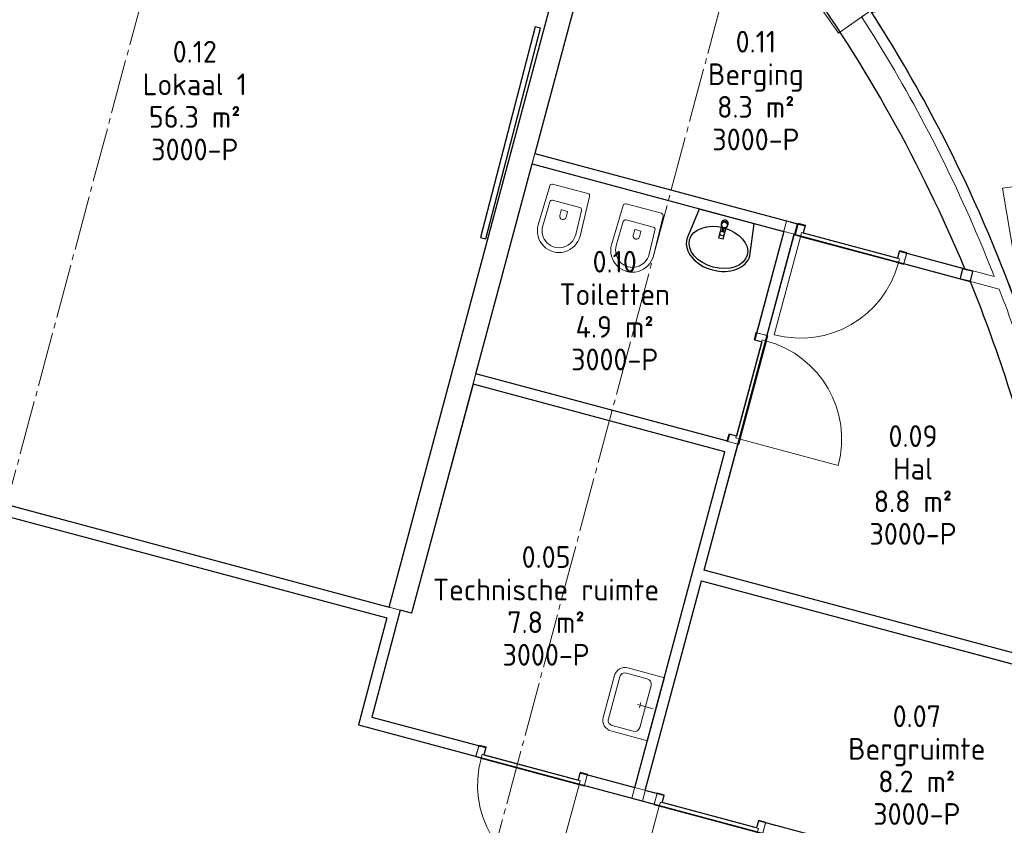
# Model space of a CAD drawing. Header units: millimetres. Extents: x -20518 to 270852, y -121463 to 37725.
# Tile 13 of 33: x 17758 to 26823, y 16885 to 24301. Entities that reach past the tile are written whole.
import ezdxf
from ezdxf.enums import TextEntityAlignment as Align

# ---------------------------------------------------------------- set-up
doc = ezdxf.new("R2010")
doc.units = ezdxf.units.MM
doc.linetypes.add('B0204', pattern=[650, 500, -50, 50, -50])
for name, color, linetype in [('21 Buitenwanden', 3, 'Continuous'), ('22 C Binnenwanden', 2, 'Continuous'), ('22 C Binnenwanden Deuren', 7, 'Continuous'), ('74 Sanitair', 8, 'Continuous'), ('A Stramien', 8, 'Continuous'), ('AL72----_Vaste-gebruikersvoorzieningen', 8, 'Continuous'), ('Info Algemeen', 7, 'Continuous'), ('X-BT$1----_Ruimtegegevens', 7, 'Continuous')]:
    doc.layers.add(name, color=color, linetype=linetype)
doc.layers.add('BL$8-GO--polylijnen', color=10, linetype='Continuous', plot=False)
for name, color, linetype, lineweight in [('X-BT$23A__RuimteElement', 7, 'Continuous', 0), ('X-BT$23F__RuimteElement', 7, 'Continuous', 0), ('X-BT$23m2_RuimteElement', 7, 'Continuous', 0), ('X-BT$23NR__Ruimtenummer', 1, 'Continuous', 0), ('X-BT$23P__Algemeen', 1, 'Continuous', 0)]:
    doc.layers.add(name, color=color, linetype=linetype, lineweight=lineweight)
doc.styles.add('GENERATED_STYLE_2', font='arial.ttf')
doc.styles.add('Isocpeur', font='isocpeur.ttf')

# ---------------------------------------------------------------- blocks, each defined once
blk = doc.blocks.new('Wall_149_1', base_point=(71570.9, 28210.3))
at = {"layer": '22 C Binnenwanden', "linetype": 'Continuous', "lineweight": 0, "flags": 128}
for points in [[(71384.6, 27928.5), (69330.6, 20262.9)], [(71565.2, 27775.7), (71384.6, 27928.5)], [(69537.3, 20207.5), (71565.2, 27775.7)], [(69330.6, 20262.9), (69537.3, 20207.5)]]:
    blk.add_lwpolyline(points, dxfattribs=at)
blk = doc.blocks.new('D1a bi h 16_9')
at = {"layer": '22 C Binnenwanden Deuren', "linetype": 'Continuous', "lineweight": 0}
for p, q in [((-467, 0), (-467, 934)), ((-517, 0), (-450, 0)), ((-517, 0), (-517, -114)), ((-467, 0), (467, 0)), ((-467, -40), (-467, 0)), ((450, 0), (517, 0)), ((467, 0), (467, -40)), ((517, -114), (517, 0)), ((-517, -7), (-517, -107)), ((467, -40), (-467, -40)), ((-450, -40), (-450, -114)), ((450, -40), (450, -114)), ((517, -7), (517, -107)), ((517, -7), (517, -107)), ((-517, -114), (-450, -114)), ((450, -114), (517, -114))]:
    blk.add_line(p, q, dxfattribs=at)
blk.add_arc((-467, 0), 934, 0, 90, dxfattribs=at)
blk = doc.blocks.new('Wall_176_1', base_point=(70568.1, 24468.1))
at = {"layer": '22 C Binnenwanden', "linetype": 'Continuous', "lineweight": 0}
for p, q in [((73070, 23694.2), (73095.8, 23790.8)), ((74068.7, 23426.6), (74094.6, 23523.1)), ((74068.7, 23426.6), (74094.6, 23523.1))]:
    blk.add_line(p, q, dxfattribs=at)
at = {"layer": '22 C Binnenwanden', "linetype": 'Continuous', "lineweight": 0, "flags": 128}
for points in [[(70671.5, 24440.4), (70645.6, 24343.8)], [(73095.8, 23790.8), (70671.5, 24440.4)], [(70645.6, 24343.8), (73070, 23694.2)], [(74901.4, 23307), (74094.6, 23523.1)], [(74068.7, 23426.6), (74946.5, 23191.3)]]:
    blk.add_lwpolyline(points, dxfattribs=at)
at = {"layer": '22 C Binnenwanden', "linetype": 'Continuous', "lineweight": 0}
blk.add_point((74068.7, 23426.6), dxfattribs=at)
at = {"layer": '22 C Binnenwanden Deuren', "linetype": 'Continuous', "lineweight": 0, "xscale": -1, "zscale": 1000, "rotation": 165.0000003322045}
blk.add_blockref('D1a bi h 16_9', (73567.5, 23553.6), dxfattribs=at)
blk = doc.blocks.new('Wall_177_1', base_point=(72231.5, 20604.6))
at = {"layer": '22 C Binnenwanden', "linetype": 'Continuous', "lineweight": 0, "flags": 128}
for points in [[(75869.2, 19631.8), (72231.5, 20604.6)], [(72205.6, 20508), (75884.8, 19524.1)]]:
    blk.add_lwpolyline(points, dxfattribs=at)
blk = doc.blocks.new('D1a bi h 16_10')
at = {"layer": '22 C Binnenwanden Deuren', "linetype": 'Continuous', "lineweight": 0}
for p, q in [((-467, 0), (-467, 934)), ((-517, 0), (-450, 0)), ((-517, 0), (-517, -114)), ((-467, 0), (467, 0)), ((-467, -40), (-467, 0)), ((450, 0), (517, 0)), ((467, 0), (467, -40)), ((517, -114), (517, 0)), ((-517, -7), (-517, -107)), ((467, -40), (-467, -40)), ((-450, -40), (-450, -114)), ((450, -40), (450, -114)), ((517, -7), (517, -107)), ((517, -7), (517, -107)), ((-517, -114), (-450, -114)), ((450, -114), (517, -114))]:
    blk.add_line(p, q, dxfattribs=at)
blk.add_arc((-467, 0), 934, 0, 90, dxfattribs=at)
blk = doc.blocks.new('Wall_178_1', base_point=(73085.2, 23790.6))
at = {"layer": '22 C Binnenwanden', "linetype": 'Continuous', "lineweight": 0}
for p, q in [((72809.9, 22763.3), (72713.3, 22789.2)), ((72809.9, 22763.3), (72713.3, 22789.2)), ((72542.3, 21764.5), (72445.7, 21790.4))]:
    blk.add_line(p, q, dxfattribs=at)
at = {"layer": '22 C Binnenwanden', "linetype": 'Continuous', "lineweight": 0, "flags": 128}
for points in [[(72988.6, 23816.4), (72713.3, 22789.2)], [(72809.9, 22763.3), (73085.2, 23790.6)], [(73085.2, 23790.6), (72988.6, 23816.4)], [(72231.5, 20604.6), (72542.3, 21764.5)], [(72420, 21694.6), (71565.8, 18506.5)], [(71662.4, 18480.6), (72205.6, 20508)], [(71662.4, 18480.6), (71565.8, 18506.5)]]:
    blk.add_lwpolyline(points, dxfattribs=at)
at = {"layer": '22 C Binnenwanden', "linetype": 'Continuous', "lineweight": 0}
blk.add_point((72809.9, 22763.3), dxfattribs=at)
at = {"layer": '22 C Binnenwanden Deuren', "linetype": 'Continuous', "lineweight": 0, "xscale": -0.9999999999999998, "zscale": 1000, "rotation": 255.0000003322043}
blk.add_blockref('D1a bi h 16_10', (72682.9, 22262.1), dxfattribs=at)
blk = doc.blocks.new('Wall_217_1', base_point=(70218.9, 23654))
at = {"flags": 128}
for points in [[(70674.7, 25606.1), (70170.6, 23666.6)], [(70218.9, 23654), (70723.1, 25593.6)], [(70723.1, 25593.6), (70674.7, 25606.1)], [(70170.6, 23666.6), (70218.9, 23654)]]:
    blk.add_lwpolyline(points, dxfattribs=at)
blk = doc.blocks.new('Wall_236_1', base_point=(73400, 26228.5))
at = {"layer": '21 Buitenwanden', "linetype": 'Continuous', "lineweight": 0, "flags": 128}
for points in [[(73400, 26228.5), (73125, 26035.5)], [(73467.3, 25548), (73742.3, 25741.1)]]:
    blk.add_lwpolyline(points, dxfattribs=at)
at = {"layer": '21 Buitenwanden', "linetype": 'Continuous', "lineweight": 0}
for radius in [1395908.8, 1396244.8]:
    blk.add_arc((1215984.7, 828139.9), radius, 215.0627068, 215.0871506, dxfattribs=at)
blk = doc.blocks.new('Wall_258_1', base_point=(65677, 21136.1))
at = {"layer": '22 C Binnenwanden', "linetype": 'Continuous', "lineweight": 0, "flags": 128}
for points in [[(69431.9, 20235.7), (65702.9, 21232.7)], [(65677, 21136.1), (69309.5, 20164.9)]]:
    blk.add_lwpolyline(points, dxfattribs=at)
blk = doc.blocks.new('Wall_264_1', base_point=(69309.5, 20164.9))
at = {"layer": '22 C Binnenwanden', "linetype": 'Continuous', "lineweight": 0, "flags": 128}
for points in [[(69169.7, 19253.1), (69431.9, 20235.7)], [(69309.5, 20164.9), (69047.3, 19182.4)]]:
    blk.add_lwpolyline(points, dxfattribs=at)
blk = doc.blocks.new('D1a bi h 16_21')
at = {"layer": '22 C Binnenwanden Deuren', "linetype": 'Continuous', "lineweight": 0}
for p, q in [((-467, 0), (-467, 934)), ((-517, 0), (-450, 0)), ((-517, 0), (-517, -114)), ((-467, 0), (467, 0)), ((-467, -40), (-467, 0)), ((450, 0), (517, 0)), ((467, 0), (467, -40)), ((517, -114), (517, 0)), ((-517, -7), (-517, -107)), ((467, -40), (-467, -40)), ((-450, -40), (-450, -114)), ((450, -40), (450, -114)), ((517, -7), (517, -107)), ((517, -7), (517, -107)), ((-517, -114), (-450, -114)), ((450, -114), (517, -114))]:
    blk.add_line(p, q, dxfattribs=at)
blk.add_arc((-467, 0), 934, 0, 90, dxfattribs=at)
blk = doc.blocks.new('Wall_265_1', base_point=(71609.4, 18494.8))
at = {"layer": '22 C Binnenwanden', "linetype": 'Continuous', "lineweight": 0}
for p, q in [((71770.4, 18451.5), (71796.4, 18548.1)), ((72769, 18183.3), (72795, 18279.8)), ((72769, 18183.3), (72795, 18279.8))]:
    blk.add_line(p, q, dxfattribs=at)
at = {"layer": '22 C Binnenwanden', "linetype": 'Continuous', "lineweight": 0, "flags": 128}
for points in [[(71796.4, 18548.1), (71635.4, 18591.4)], [(71609.4, 18494.8), (71770.4, 18451.5)], [(72884.5, 18255.8), (72795, 18279.8)], [(72769, 18183.3), (72858.6, 18159.2)]]:
    blk.add_lwpolyline(points, dxfattribs=at)
at = {"layer": '22 C Binnenwanden', "linetype": 'Continuous', "lineweight": 0}
blk.add_point((72769, 18183.3), dxfattribs=at)
at = {"layer": '22 C Binnenwanden Deuren', "linetype": 'Continuous', "lineweight": 0, "xscale": -1, "zscale": 1000, "rotation": 164.9626391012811}
blk.add_blockref('D1a bi h 16_21', (72267.9, 18310.6), dxfattribs=at)
blk = doc.blocks.new('D1a bi h 16_22')
at = {"layer": '22 C Binnenwanden Deuren', "linetype": 'Continuous', "lineweight": 0}
for p, q in [((-467, 0), (-467, 934)), ((-517, 0), (-450, 0)), ((-517, 0), (-517, -114)), ((-467, 0), (467, 0)), ((-467, -40), (-467, 0)), ((450, 0), (517, 0)), ((467, 0), (467, -40)), ((517, -114), (517, 0)), ((-517, -7), (-517, -107)), ((467, -40), (-467, -40)), ((-450, -40), (-450, -114)), ((450, -40), (450, -114)), ((517, -7), (517, -107)), ((517, -7), (517, -107)), ((-517, -114), (-450, -114)), ((450, -114), (517, -114))]:
    blk.add_line(p, q, dxfattribs=at)
blk.add_arc((-467, 0), 934, 0, 90, dxfattribs=at)
blk = doc.blocks.new('Wall_266_1', base_point=(69047.3, 19182.4))
at = {"layer": '22 C Binnenwanden', "linetype": 'Continuous', "lineweight": 0}
for p, q in [((70129.7, 18891.9), (70155.7, 18988.5)), ((70129.7, 18891.9), (70155.7, 18988.5)), ((71128.4, 18623.9), (71154.3, 18720.5))]:
    blk.add_line(p, q, dxfattribs=at)
at = {"layer": '22 C Binnenwanden', "linetype": 'Continuous', "lineweight": 0, "flags": 128}
for points in [[(70155.7, 18988.5), (69169.7, 19253.1)], [(69047.3, 19182.4), (70129.7, 18891.9)], [(71635.4, 18591.4), (71154.3, 18720.5)], [(71128.4, 18623.9), (71609.4, 18494.8)]]:
    blk.add_lwpolyline(points, dxfattribs=at)
at = {"layer": '22 C Binnenwanden', "linetype": 'Continuous', "lineweight": 0}
blk.add_point((70129.7, 18891.9), dxfattribs=at)
at = {"layer": '22 C Binnenwanden Deuren', "linetype": 'Continuous', "lineweight": 0, "zscale": 1000, "rotation": 164.9766998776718}
blk.add_blockref('D1a bi h 16_22', (70627.2, 18751.1), dxfattribs=at)
blk = doc.blocks.new('Wall_289_1', base_point=(69998.8, 22343.4))
at = {"layer": '22 C Binnenwanden', "linetype": 'Continuous', "lineweight": 0, "flags": 128}
for points in [[(70102.2, 22315.7), (70128.1, 22412.3)], [(72445.9, 21791.2), (70128.1, 22412.3)], [(70102.2, 22315.7), (72420, 21694.6)]]:
    blk.add_lwpolyline(points, dxfattribs=at)
blk = doc.blocks.new('Wall_518_1', base_point=(74849.9, 23697.7))
at = {"layer": '22 C Binnenwanden', "linetype": 'Continuous', "lineweight": 0, "flags": 128}
blk.add_lwpolyline([(73762.4, 25753.2), (73678.4, 25699)], dxfattribs=at)
at = {"layer": '22 C Binnenwanden', "linetype": 'Continuous', "lineweight": 0}
for radius, start in [(13427.8, 22.91307), (13327.8, 22.91313)]:
    blk.add_arc((62481.5, 18469.8), radius, start, 32.84822, dxfattribs=at)
blk = doc.blocks.new('D2a bi h 16_2')
at = {"layer": '22 C Binnenwanden Deuren', "linetype": 'Continuous', "lineweight": 0}
for p, q in [((-1369.8, 0), (-2734.4, 119.4)), ((1369.8, 0), (2734.4, 119.4)), ((-1430, 0), (-1352.8, 0)), ((-1430, 0), (-1419.8, -114)), ((-1369.8, 0), (1369.8, 0)), ((-1369.8, -40), (-1369.8, 0)), ((0, 0), (0, -40)), ((1352.8, 0), (1430, 0)), ((1369.8, 0), (1369.8, -40)), ((1419.8, -114), (1430, 0)), ((-1429.9, -0.9), (-1421, -100.5)), ((1369.8, -40), (-1369.8, -40)), ((-1352.8, -40), (-1352.8, -114)), ((1352.8, -40), (1352.8, -114)), ((1429.9, -0.9), (1421, -100.5)), ((-1421, -100.5), (-1419.8, -114)), ((-1419.8, -114), (-1352.8, -114)), ((1352.8, -114), (1419.8, -114)), ((1421, -100.5), (1419.8, -114))]:
    blk.add_line(p, q, dxfattribs=at)
for centre, start, end in [((-1369.8, 0), 0, 175), ((1369.8, 0), 5, 180)]:
    blk.add_arc(centre, 1369.8, start, end, dxfattribs=at)
blk = doc.blocks.new('Wall_520_1', base_point=(75915.6, 19980.4))
at = {"layer": '22 C Binnenwanden', "linetype": 'Continuous', "lineweight": 0}
for p, q in [((75080.6, 22790.6), (75093.4, 22795.1)), ((75093.4, 22795.1), (75080.6, 22790.6)), ((75187.6, 22828.6), (75093.4, 22795.1)), ((75790.7, 20041.2), (75804, 20043.4)), ((75804, 20043.4), (75790.7, 20041.2)), ((75902.7, 20059.7), (75804, 20043.4))]:
    blk.add_line(p, q, dxfattribs=at)
for radius, start, end in [(15997.5, 21.53496, 22.89606), (16097.5, 19.57703, 22.89611), (15997.5, 19.57703, 21.09048), (15997.5, 9.09753, 9.38476), (16097.5, 9.09866, 9.38476)]:
    blk.add_arc((60020.7, 17434.8), radius, start, end, dxfattribs=at)
at = {"layer": '22 C Binnenwanden Deuren', "linetype": 'Continuous', "lineweight": 0, "xscale": -1, "zscale": 1000, "rotation": 284.4808974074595}
blk.add_blockref('D2a bi h 16_2', (75546, 21444.4), dxfattribs=at)
blk = doc.blocks.new('Toilet hangend 16+_4')
at = {"layer": '74 Sanitair', "linetype": 'Continuous', "lineweight": 0}
for p, q in [((168.6, 654.5), (-168.6, 654.5)), ((-200, 256.4), (-189.9, 633.1)), ((200, 256.4), (189.9, 633.1)), ((-151.1, 490), (-157.3, 261)), ((-129.8, 511.4), (129.8, 511.4)), ((151.1, 490), (157.3, 261)), ((-29.4, 442.3), (-30.5, 391.7)), ((0, 446.8), (-25.1, 446.8)), ((0, 446.8), (25.1, 446.8)), ((29.4, 442.3), (30.5, 391.7))]:
    blk.add_line(p, q, dxfattribs=at)
for centre, major_axis, ratio, start_param, end_param in [((-168.6, 632.5), (0, -22), 0.968889, 3.141593, 4.684424), ((168.6, 632.5), (0, -22), 0.968889, 1.598761, 3.141593), ((-129.8, 489.4), (0, -22), 0.968889, 3.141593, 4.68438), ((129.8, 489.4), (0, -22), 0.968889, 1.598805, 3.141593), ((0, 393.8), (0, -30.8), 0.990991, 4.781352, 7.785019), ((-25.1, 442.4), (0, -4.35), 0.990991, 3.138592, 4.734828), ((25.1, 442.4), (0, -4.35), 0.990991, 1.548357, 3.144593), ((0, 256.4), (0, -201.8), 0.990991, 4.712389, 7.853982), ((0, 261), (0, -162.4), 0.968889, 4.712389, 7.853982)]:
    blk.add_ellipse(centre, major_axis=major_axis, ratio=ratio, start_param=start_param, end_param=end_param, dxfattribs=at)
blk = doc.blocks.new('Wasbak 04 16_5')
at = {"layer": '74 Sanitair', "linetype": 'Continuous'}
for p, q in [((-262.2, 0), (-300.7, -294)), ((262.2, 0), (-262.2, 0)), ((300, -294), (262.2, 0)), ((-262, -0.4), (-262.2, -0.4)), ((-29.9, -78.3), (-25.7, -89.3)), ((25.7, -89.3), (29.9, -78.3)), ((262.2, -0.4), (262, -0.4)), ((-22.7, -95.1), (-22, -159.6)), ((-22, -159.6), (-22, -207.1)), ((-6, -142.1), (-6, -106.4)), ((-6, -142.1), (6, -142.1)), ((6, -142.1), (6, -106.4)), ((22, -159.6), (22.7, -95.1)), ((22, -207.1), (22, -159.6)), ((-22, -207.1), (22, -207.1))]:
    blk.add_line(p, q, dxfattribs=at)
for centre, radius in [((0, -79.5), 27.5), ((0, -160.6), 21)]:
    blk.add_circle(centre, radius, dxfattribs=at)
for centre, radius, start, end in [((0, -66.9), 32, 339.16747, 200.83253), ((0, -76.2), 27.5, 356.3287, 183.6713), ((0, -79.5), 27.5, 200.83253, 214.37486), ((0, -79.5), 27.5, 325.62514, 339.16747)]:
    blk.add_arc(centre, radius, start, end, dxfattribs=at)
blk.add_ellipse((0, -294), major_axis=(275, 0), ratio=0.680917, dxfattribs=at)
blk.add_ellipse((-0.7, -294), major_axis=(300, 0), ratio=0.713345, start_param=3.141593, end_param=6.283185, dxfattribs=at)
for p in [(-29.9, -78.3), (25.7, -89.3), (-22.7, -95.1)]:
    blk.add_point(p, dxfattribs=at)
blk = doc.blocks.new('Standard grid marker_7')
at = {"layer": 'A Stramien', "linetype": 'B0204', "lineweight": 0}
blk.add_line((1000, 0), (35679.5, 0), dxfattribs=at)
at = {"layer": 'A Stramien', "lineweight": 0, "style": 'GENERATED_STYLE_2'}
blk.add_attdef('AC_MarkerText_1', text='', height=175, rotation=105, dxfattribs=at).set_placement((37075.1, -43.8), align=Align.BOTTOM_LEFT)
blk = doc.blocks.new('Standard grid marker_9')
at = {"layer": 'A Stramien', "linetype": 'B0204', "lineweight": 0}
blk.add_line((1000, 0), (35542.8, 0), dxfattribs=at)
at = {"layer": 'A Stramien', "lineweight": 0, "style": 'GENERATED_STYLE_2'}
blk.add_attdef('AC_MarkerText_1', text='', height=175, rotation=105, dxfattribs=at).set_placement((36940, -50), align=Align.BOTTOM_LEFT)
blk = doc.blocks.new('2D Wastafel enkel 16+')
at = {"layer": 'Info Algemeen', "linetype": 'Continuous', "lineweight": 0}
for p, q in [((0, 0), (0, -350)), ((600, 0), (0, 0)), ((600, 0), (0, 0)), ((0, 0), (0, -350)), ((302.2, -150.6), (302.2, -25.6)), ((600, -350), (600, 0)), ((600, -350), (600, 0)), ((50, -150), (50, -350)), ((500, -100), (100, -100)), ((302.2, -150.6), (277.2, -150.6)), ((302.2, -150.6), (327.2, -150)), ((302.2, -150.6), (302.2, -175.6)), ((550, -350), (550, -150)), ((100, -400), (500, -400)), ((100, -450), (500, -450)), ((100, -450), (500, -450))]:
    blk.add_line(p, q, dxfattribs=at)
for centre, radius, start, end in [((100, -150), 50, 90, 180), ((500, -150), 50, 0, 90), ((100, -350), 100, 180, 270), ((100, -350), 100, 180, 270), ((100, -350), 50, 180, 270), ((500, -350), 100, 270, 0), ((500, -350), 50, 270, 0), ((500, -350), 100, 270, 0)]:
    blk.add_arc(centre, radius, start, end, dxfattribs=at)
blk = doc.blocks.new('2D Koker vierkant 16+')
at = {"layer": '21 Buitenwanden', "linetype": 'Continuous', "lineweight": 0}
for p, q in [((0, 95), (0, 50)), ((4, 93), (4, 46)), ((95, 100), (5, 100)), ((93, 96), (7, 96)), ((96, 7), (96, 93)), ((100, 5), (100, 95)), ((0, 50), (0, 5)), ((4, 46), (4, 7)), ((5, 0), (95, 0)), ((7, 4), (93, 4))]:
    blk.add_line(p, q, dxfattribs=at)
for centre, radius, start, end in [((5, 95), 5, 90, 180), ((7, 93), 3, 90, 180), ((93, 93), 3, 0, 90), ((95, 95), 5, 0, 90), ((5, 5), 5, 180, 270), ((7, 7), 3, 180, 270), ((93, 7), 3, 270, 0), ((95, 5), 5, 270, 0)]:
    blk.add_arc(centre, radius, start, end, dxfattribs=at)
blk = doc.blocks.new('Ruimtefunctie')
at = {"layer": 'X-BT$23A__RuimteElement', "style": 'Isocpeur', "width": 0.94}
blk.add_attdef('RUIMTEFUNCTIE-A', text='', height=200, dxfattribs=at).set_placement((0, -600), align=Align.MIDDLE_CENTER)
at = {"layer": 'X-BT$23F__RuimteElement', "style": 'Isocpeur', "width": 0.94}
blk.add_attdef('RUIMTEFUNCTIE', text='', height=200, dxfattribs=at).set_placement((0, 300), align=Align.MIDDLE_CENTER)
at = {"layer": 'X-BT$23m2_RuimteElement', "style": 'Isocpeur', "width": 0.94}
blk.add_attdef('RUIMTEFUNCTIE-B', text='', height=200, dxfattribs=at).set_placement((0, 0), align=Align.MIDDLE_CENTER)
at = {"layer": 'X-BT$23NR__Ruimtenummer', "style": 'Isocpeur', "width": 0.94}
blk.add_attdef('RUIMTENUMMER', text='', height=200, dxfattribs=at).set_placement((0, 600), align=Align.MIDDLE_CENTER)
at = {"layer": 'X-BT$23P__Algemeen', "style": 'Isocpeur', "width": 0.94}
blk.add_attdef('PEILMAAT', text='', height=200, dxfattribs=at).set_placement((0, -300), align=Align.MIDDLE_CENTER)

msp = doc.modelspace()

# ---------------------------------------------------------------- linework, layer by layer
at = {"layer": 'BL$8-GO--polylijnen'}
for points in [[(21159.8, 18891.6), (23213.8, 26557.3, 0.005042), (23067, 26676, 0.009419), (22786.3, 26889.7, 0.021375), (22121, 27334.3, 0.019833), (21471.8, 27694.6, 0.002625), (21383.8, 27738.4, 0.009773), (21098.9, 27872.4, 0.022966), (20410.7, 28142.6, 0.024676), (19647, 28361.3, 0.010242), (19303.3, 28433.8, 0.01286), (18894.4, 28499.9, 0.022966), (18157.9, 28565.3, 0.008394), (17728.4, 28574.3, 0.009848), (17376.1, 28567.7, 0.012412), (16933, 28539.7), (16908.2, 28447.2), (16804.9, 28474.9), (16387.8, 26918.3), (16491.1, 26890.6), (14805.5, 20600.1)], [(26459, 22008.6, 0.056604), (24943.3, 24726.5, 0.059456), (23397.6, 26416.5), (22500.7, 23069.2), (24989.8, 22402.2), (24972.5, 22337.5), (25841.8, 22104.6), (25859.1, 22169.3)], [(27996.5, 15999.8, 0.026142), (27831.4, 18034.8, 0.066863), (26679.1, 22326.5, 0.043042), (25600.4, 24368.5), (33812.9, 25763.6), (33898.4, 25738.2, 0.090477), (32855.4, 15999)], [(24889.3, 22325.6), (26506.9, 21892.2, -0.038769), (27156.2, 19858.2), (27281.6, 19887.7, -0.020385), (27589.1, 18289.8), (24060.7, 19233.4)], [(23517.5, 17206), (24034.9, 19136.8), (27605, 18182.1, -0.026723), (27797.7, 16058.3), (24559.5, 16926), (24542.1, 16861.3), (23672.9, 17094.8), (23690.3, 17159.5)]]:
    msp.add_lwpolyline(points, format="xyb", close=True, dxfattribs=at)
for points in [[(21957.3, 21041.1), (22474.9, 22972.6), (24792.7, 22351.5), (24525.2, 21353.2), (24590, 21335.9), (24357, 20466.6), (24292.3, 20483.9), (24275.2, 20420)], [(24249.3, 20323.4), (21931.4, 20944.5), (21366.5, 18836.3), (21261.2, 18864.4), (20998.9, 17881.9), (22049.6, 17599.9), (22032.3, 17535.2), (22901.5, 17301.9), (22918.9, 17366.6), (23420.9, 17231.9)]]:
    msp.add_lwpolyline(points, close=True, dxfattribs=at)
msp.add_lwpolyline([(13697.7, 16442.5), (14017.2, 17635.1), (14019.3, 17635.1), (14784.4, 20487.7), (14840.7, 20472.6), (14859.9, 20544.1), (15729.1, 20310.9), (15710, 20239.5), (16508, 20025.4), (16509.8, 20032.2), (21139.5, 18796.3), (20876.5, 17811.2), (26564.5, 16285.2)], dxfattribs=at)

# ---------------------------------------------------------------- block references
at = {"layer": '21 Buitenwanden', "lineweight": 0}
msp.add_blockref('Wall_236_1', (25229.3, 24857.3), dxfattribs=at)
at = {"layer": '21 Buitenwanden', "linetype": 'Continuous', "lineweight": 0, "zscale": 1000, "rotation": 345.9544388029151}
msp.add_blockref('2D Koker vierkant 16+', (26413.8, 21914), dxfattribs=at)
at = {"layer": '22 C Binnenwanden', "lineweight": 0}
for name, p in [('Wall_149_1', (23400.1, 26839.1)), ('Wall_518_1', (26679.1, 22326.5)), ('Wall_176_1', (22397.4, 23096.9)), ('Wall_520_1', (27744.9, 18609.2)), ('Wall_178_1', (24914.4, 22419.4)), ('Wall_289_1', (21828.1, 20972.2)), ('Wall_258_1', (17506.2, 19764.9)), ('Wall_177_1', (24060.7, 19233.4)), ('Wall_264_1', (21138.8, 18793.7)), ('Wall_266_1', (20876.5, 17811.2)), ('Wall_265_1', (23438.7, 17123.6))]:
    msp.add_blockref(name, p, dxfattribs=at)
at = {"layer": '74 Sanitair', "linetype": 'Continuous', "lineweight": 0, "zscale": 1000, "rotation": 344.9938923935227}
for p in [(22657.4, 22111.4), (23333.7, 21930.2)]:
    msp.add_blockref('Toilet hangend 16+_4', p, dxfattribs=at)
at = {"layer": '74 Sanitair', "linetype": 'Continuous', "zscale": 1000, "rotation": 344.9938923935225}
msp.add_blockref('Wasbak 04 16_5', (24267.2, 22488.2), dxfattribs=at)
at = {"layer": 'A Stramien', "linetype": 'Continuous', "lineweight": 0, "zscale": 1000}
for name, p, rotation in [('Standard grid marker_7', (20506.3, 30541.8), 255.0000003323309), ('Standard grid marker_9', (25490.8, 29206.2), 255.0000003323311)]:
    msp.add_blockref(name, p, dxfattribs=dict(at, rotation=rotation))
at = {"layer": 'AL72----_Vaste-gebruikersvoorzieningen', "lineweight": 0}
msp.add_blockref('Wall_217_1', (22048.2, 22282.8), dxfattribs=at)
at = {"layer": 'Info Algemeen', "linetype": 'Continuous', "lineweight": 0, "zscale": 1000, "rotation": 255.0000003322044}
msp.add_blockref('2D Wastafel enkel 16+', (23694.1, 18243.6), dxfattribs=at)
at = {"layer": 'X-BT$1----_Ruimtegegevens'}
ref = msp.add_blockref('Ruimtefunctie', (24535.5, 23498.1), dxfattribs=at)
ref.add_attrib('RUIMTENUMMER', '0.11', dxfattribs={"layer": 'X-BT$23NR__Ruimtenummer', "height": 200, "style": 'Isocpeur', "width": 0.94}).set_placement((24535.5, 24098.1), align=Align.MIDDLE_CENTER)
ref.add_attrib('RUIMTEFUNCTIE', 'Berging', dxfattribs={"layer": 'X-BT$23F__RuimteElement', "height": 200, "style": 'Isocpeur', "width": 0.94}).set_placement((24535.5, 23798.1), align=Align.MIDDLE_CENTER)
ref.add_attrib('RUIMTEFUNCTIE-B', '8.3 m²', dxfattribs={"layer": 'X-BT$23m2_RuimteElement', "height": 200, "style": 'Isocpeur', "width": 0.94}).set_placement((24535.5, 23498.1), align=Align.MIDDLE_CENTER)
ref.add_attrib('PEILMAAT', '3000-P', dxfattribs={"layer": 'X-BT$23P__Algemeen', "height": 200, "style": 'Isocpeur', "width": 0.94}).set_placement((24535.5, 23198.1), align=Align.MIDDLE_CENTER)
ref = msp.add_blockref('Ruimtefunctie', (19370, 23405.7), dxfattribs=at)
ref.add_attrib('RUIMTENUMMER', '0.12', dxfattribs={"layer": 'X-BT$23NR__Ruimtenummer', "height": 200, "style": 'Isocpeur', "width": 0.94}).set_placement((19370, 24005.7), align=Align.MIDDLE_CENTER)
ref.add_attrib('RUIMTEFUNCTIE', 'Lokaal 1', dxfattribs={"layer": 'X-BT$23F__RuimteElement', "height": 200, "style": 'Isocpeur', "width": 0.94}).set_placement((19370, 23705.7), align=Align.MIDDLE_CENTER)
ref.add_attrib('RUIMTEFUNCTIE-B', '56.3 m²', dxfattribs={"layer": 'X-BT$23m2_RuimteElement', "height": 200, "style": 'Isocpeur', "width": 0.94}).set_placement((19370, 23405.7), align=Align.MIDDLE_CENTER)
ref.add_attrib('PEILMAAT', '3000-P', dxfattribs={"layer": 'X-BT$23P__Algemeen', "height": 200, "style": 'Isocpeur', "width": 0.94}).set_placement((19370, 23105.7), align=Align.MIDDLE_CENTER)
ref = msp.add_blockref('Ruimtefunctie', (23235.8, 21473.1), dxfattribs=at)
ref.add_attrib('RUIMTENUMMER', '0.10', dxfattribs={"layer": 'X-BT$23NR__Ruimtenummer', "height": 200, "style": 'Isocpeur', "width": 0.94}).set_placement((23235.8, 22073.1), align=Align.MIDDLE_CENTER)
ref.add_attrib('RUIMTEFUNCTIE', 'Toiletten', dxfattribs={"layer": 'X-BT$23F__RuimteElement', "height": 200, "style": 'Isocpeur', "width": 0.94}).set_placement((23235.8, 21773.1), align=Align.MIDDLE_CENTER)
ref.add_attrib('RUIMTEFUNCTIE-B', '4.9 m²', dxfattribs={"layer": 'X-BT$23m2_RuimteElement', "height": 200, "style": 'Isocpeur', "width": 0.94}).set_placement((23235.8, 21473.1), align=Align.MIDDLE_CENTER)
ref.add_attrib('PEILMAAT', '3000-P', dxfattribs={"layer": 'X-BT$23P__Algemeen', "height": 200, "style": 'Isocpeur', "width": 0.94}).set_placement((23235.8, 21173.1), align=Align.MIDDLE_CENTER)
ref = msp.add_blockref('Ruimtefunctie', (25982.4, 19867.5), dxfattribs=at)
ref.add_attrib('RUIMTENUMMER', '0.09', dxfattribs={"layer": 'X-BT$23NR__Ruimtenummer', "height": 200, "style": 'Isocpeur', "width": 0.94}).set_placement((25982.4, 20467.5), align=Align.MIDDLE_CENTER)
ref.add_attrib('RUIMTEFUNCTIE', 'Hal', dxfattribs={"layer": 'X-BT$23F__RuimteElement', "height": 200, "style": 'Isocpeur', "width": 0.94}).set_placement((25982.4, 20167.5), align=Align.MIDDLE_CENTER)
ref.add_attrib('RUIMTEFUNCTIE-B', '8.8 m²', dxfattribs={"layer": 'X-BT$23m2_RuimteElement', "height": 200, "style": 'Isocpeur', "width": 0.94}).set_placement((25982.4, 19867.5), align=Align.MIDDLE_CENTER)
ref.add_attrib('PEILMAAT', '3000-P', dxfattribs={"layer": 'X-BT$23P__Algemeen', "height": 200, "style": 'Isocpeur', "width": 0.94}).set_placement((25982.4, 19567.5), align=Align.MIDDLE_CENTER)
ref = msp.add_blockref('Ruimtefunctie', (22604.2, 18754.6), dxfattribs=at)
ref.add_attrib('RUIMTENUMMER', '0.05', dxfattribs={"layer": 'X-BT$23NR__Ruimtenummer', "height": 200, "style": 'Isocpeur', "width": 0.94}).set_placement((22604.2, 19354.6), align=Align.MIDDLE_CENTER)
ref.add_attrib('RUIMTEFUNCTIE', 'Technische ruimte', dxfattribs={"layer": 'X-BT$23F__RuimteElement', "height": 200, "style": 'Isocpeur', "width": 0.94}).set_placement((22604.2, 19054.6), align=Align.MIDDLE_CENTER)
ref.add_attrib('RUIMTEFUNCTIE-B', '7.8 m²', dxfattribs={"layer": 'X-BT$23m2_RuimteElement', "height": 200, "style": 'Isocpeur', "width": 0.94}).set_placement((22604.2, 18754.6), align=Align.MIDDLE_CENTER)
ref.add_attrib('PEILMAAT', '3000-P', dxfattribs={"layer": 'X-BT$23P__Algemeen', "height": 200, "style": 'Isocpeur', "width": 0.94}).set_placement((22604.2, 18454.6), align=Align.MIDDLE_CENTER)
ref = msp.add_blockref('Ruimtefunctie', (26017.3, 17289), dxfattribs=at)
ref.add_attrib('RUIMTENUMMER', '0.07', dxfattribs={"layer": 'X-BT$23NR__Ruimtenummer', "height": 200, "style": 'Isocpeur', "width": 0.94}).set_placement((26017.3, 17889), align=Align.MIDDLE_CENTER)
ref.add_attrib('RUIMTEFUNCTIE', 'Bergruimte', dxfattribs={"layer": 'X-BT$23F__RuimteElement', "height": 200, "style": 'Isocpeur', "width": 0.94}).set_placement((26017.3, 17589), align=Align.MIDDLE_CENTER)
ref.add_attrib('RUIMTEFUNCTIE-B', '8.2 m²', dxfattribs={"layer": 'X-BT$23m2_RuimteElement', "height": 200, "style": 'Isocpeur', "width": 0.94}).set_placement((26017.3, 17289), align=Align.MIDDLE_CENTER)
ref.add_attrib('PEILMAAT', '3000-P', dxfattribs={"layer": 'X-BT$23P__Algemeen', "height": 200, "style": 'Isocpeur', "width": 0.94}).set_placement((26017.3, 16989), align=Align.MIDDLE_CENTER)

doc.saveas('drawing.dxf')
